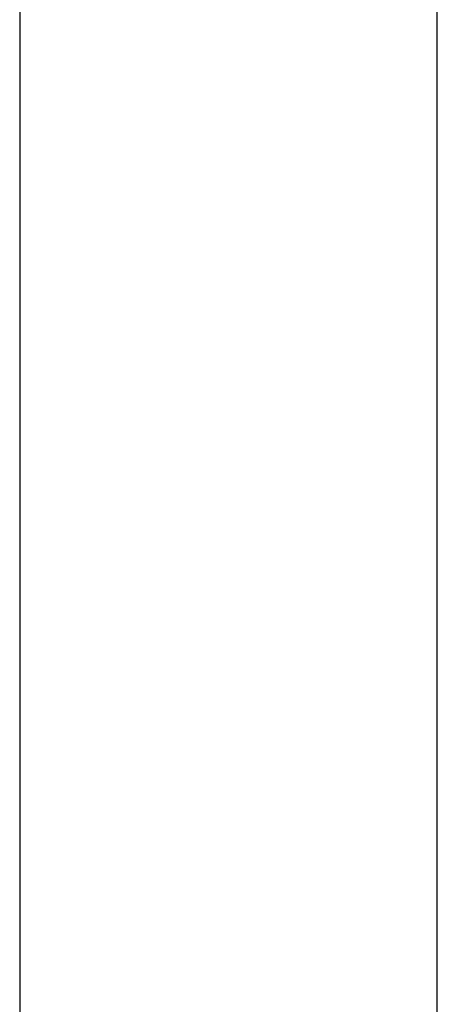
# Model space of a CAD drawing. Header units: metres. Extents: x 397.7 to 427.5, y 12.7 to 28.4.
# Tile 82 of 89: x 407.44 to 407.54, y 27.029 to 27.265. Entities that reach past the tile are written whole.
import ezdxf

# ---------------------------------------------------------------- set-up
doc = ezdxf.new("R2010")
doc.units = ezdxf.units.M
doc.layers.add('A-WALL-____-MCUT', color=7, linetype='Continuous', lineweight=25)
doc.layers.add('A-WALL-____-OTLN', color=7, linetype='Continuous', lineweight=25)

# ---------------------------------------------------------------- blocks, each defined once
blk = doc.blocks.new('Family - Evans P4-154126-07_ENLLUMENAT_P4')
at = {"layer": 'A-WALL-____-MCUT', "color": 253, "true_color": 0xaaaaaa}
for p, q in [((1.72, 0.1), (0, 0.1)), ((0, 0), (1.72, 0))]:
    blk.add_line(p, q, dxfattribs=at)
at = {"layer": 'A-WALL-____-OTLN', "color": 253, "true_color": 0xaaaaaa}
for p, q in [((1.72, 0.1), (0, 0.1)), ((0, 0), (1.72, 0))]:
    blk.add_line(p, q, dxfattribs=at)
at = {"layer": 'A-WALL-____-OTLN', "color": 253, "lineweight": 18, "true_color": 0xaaaaaa}
blk.add_line((-0.0054, 0), (1.72, 0), dxfattribs=at)
blk = doc.blocks.new('LONDR55-XX_ZZ-ARQ-CAA-M3D-Londres55_ifc-1-07_ENLLUMENAT_P4')
at = {"layer": 'A-WALL-____-OTLN', "color": 253, "lineweight": 18, "true_color": 0xaaaaaa, "rotation": 270}
blk.add_blockref('Family - Evans P4-154126-07_ENLLUMENAT_P4', (407.43973, 27.64946), dxfattribs=at)

msp = doc.modelspace()

# ---------------------------------------------------------------- block references
at = {"lineweight": 5}
msp.add_blockref('LONDR55-XX_ZZ-ARQ-CAA-M3D-Londres55_ifc-1-07_ENLLUMENAT_P4', (0, 0), dxfattribs=at)

doc.saveas('drawing.dxf')
